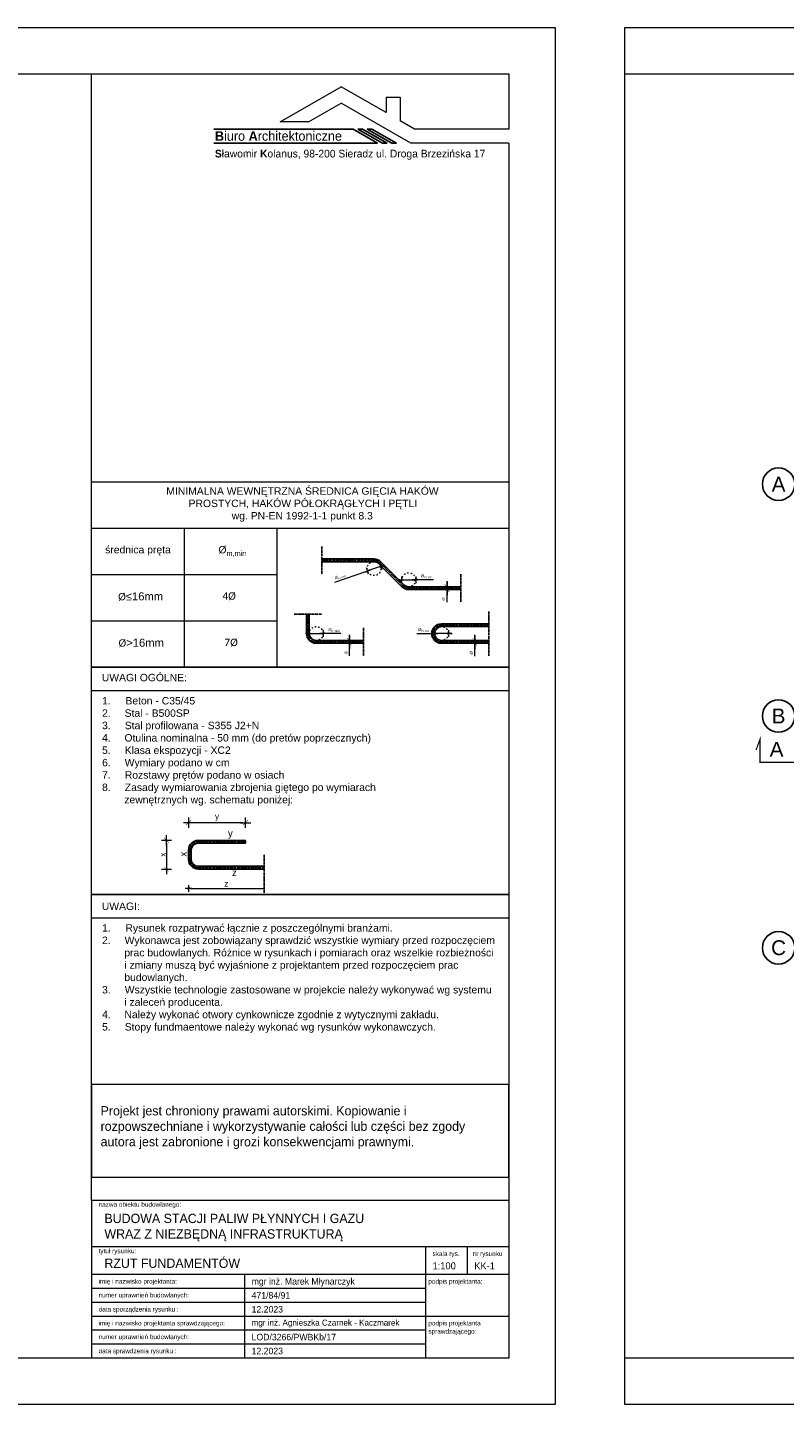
# Model space of a CAD drawing. Header units: millimetres. Extents: x 1814 to 94182, y 11562 to 49454.
# Tile 31 of 143: x 11858 to 13490, y 16813 to 19783. Entities that reach past the tile are written whole.
import ezdxf

# ---------------------------------------------------------------- set-up
doc = ezdxf.new("R2010")
doc.units = ezdxf.units.MM
doc.linetypes.add('ACAD_ISO03W100', pattern=[30, 12, -18])
doc.linetypes.add('ACAD_ISO04W100', pattern=[30, 24, -3, 0, -3])
for name, color, linetype in [('odnośnik', 140, 'Continuous'), ('opis', 50, 'Continuous'), ('osie', 40, 'ACAD_ISO04W100')]:
    doc.layers.add(name, color=color, linetype=linetype)
doc.layers.add('pomoc', color=210, linetype='Continuous', lineweight=9, plot=False)
for name, color, linetype, lineweight in [('ramka', 84, 'Continuous', 15), ('widok 0.15', 150, 'Continuous', 15), ('widok 0.25', 30, 'Continuous', 25), ('wymiar', 135, 'Continuous', 9)]:
    doc.layers.add(name, color=color, linetype=linetype, lineweight=lineweight)
doc.styles.add('ARIAL 16', font='arial.ttf', dxfattribs={"height": 16})
doc.styles.add('GENERATED_STYLE_3', font='arial.ttf')
doc.styles.add('GENERATED_STYLE_4', font='txt')
doc.styles.add('Opisowy', font='arial.ttf')
doc.styles.get("Standard").update_dxf_attribs({"font": 'arial.ttf'})
doc.styles.add('WMF-System0', font='SIMPLEX')

msp = doc.modelspace()

# ---------------------------------------------------------------- linework, layer by layer
at = {"linetype": 'Continuous'}
for p, q in [((12560.171, 19564.23), (12259.705, 19564.23)), ((12613.095, 19533.674), (12560.171, 19564.23)), ((12623.28, 19533.674), (12570.356, 19564.23)), ((12580.541, 19564.23), (12570.356, 19564.23)), ((12633.466, 19533.674), (12580.541, 19564.23)), ((12643.651, 19533.674), (12590.727, 19564.23)), ((12600.912, 19564.23), (12590.727, 19564.23)), ((12653.836, 19533.674), (12600.912, 19564.23)), ((12613.095, 19533.674), (12259.705, 19533.674)), ((12633.466, 19533.674), (12623.28, 19533.674)), ((12653.836, 19533.674), (12643.651, 19533.674))]:
    msp.add_line(p, q, dxfattribs=at)
at = {"layer": 'odnośnik', "const_width": 2.5}
msp.add_lwpolyline([(13512.786, 18198.122), (13437.786, 18198.122), (13437.786, 18248.122), (13429.235, 18224.629)], dxfattribs=at)
at = {"layer": 'odnośnik'}
for centre in [(13477.786, 18798.122), (13477.786, 18298.122), (13477.786, 17798.122)]:
    msp.add_circle(centre, 35, dxfattribs=at)
at = {"layer": 'opis'}
for p, q in [((12751.821, 18576.879), (12773.62, 18576.879)), ((12773.62, 18570.879), (12751.821, 18570.879)), ((12541.821, 18460.963), (12563.62, 18460.963)), ((12563.62, 18454.963), (12541.821, 18454.963)), ((12811.821, 18460.963), (12833.62, 18460.963)), ((12833.62, 18454.963), (12811.821, 18454.963))]:
    msp.add_line(p, q, dxfattribs=at)
at = {"layer": 'osie', "ltscale": 0.25}
for p, q in [((12492.72, 18663.879), (12492.72, 18603.879)), ((12667.448, 18579.151), (12617.992, 18628.607)), ((12792.72, 18603.879), (12792.72, 18543.879)), ((12432.72, 18517.963), (12492.72, 18517.963)), ((12852.72, 18523.879), (12852.72, 18427.963)), ((12582.72, 18487.963), (12582.72, 18427.963)), ((12208.192, 18008.87), (12208.192, 17988.954)), ((12226.192, 18026.87), (12328.192, 18026.87)), ((12368.192, 17998.912), (12368.192, 17916.954)), ((12226.192, 17970.954), (12368.192, 17970.954))]:
    msp.add_line(p, q, dxfattribs=at)
for points in [[(12492.72, 18633.879), (12605.264, 18633.879, -0.19891237), (12617.992, 18628.607)], [(12667.448, 18579.151, 0.19891237), (12680.176, 18573.879), (12792.72, 18573.879)], [(12462.72, 18517.963), (12462.72, 18475.963, 0.41421356), (12480.72, 18457.963), (12582.72, 18457.963)], [(12732.72, 18475.879, -0.41421356), (12750.72, 18493.879), (12852.72, 18493.879)], [(12732.72, 18475.963, 0.41421356), (12750.72, 18457.963), (12852.72, 18457.963)]]:
    msp.add_lwpolyline(points, format="xyb", dxfattribs=at)
for centre, start, end in [((12226.192, 18008.87), 90, 180), ((12226.192, 17988.954), 180, 270)]:
    msp.add_arc(centre, 18, start, end, dxfattribs=at)
at = {"layer": 'pomoc'}
for points in [[(8796.286, 19783.122), (12996.286, 19783.122), (12996.286, 16813.122), (8796.286, 16813.122)], [(13146.286, 19783.122), (17346.286, 19783.122), (17346.286, 16813.122), (13146.286, 16813.122)]]:
    msp.add_lwpolyline(points, close=True, dxfattribs=at)
at = {"layer": 'ramka', "linetype": 'Continuous'}
for p, q in [((8796.286, 19683.122), (12896.286, 19683.122)), ((11996.286, 17253.122), (11996.286, 19683.122)), ((12896.286, 19683.122), (12896.286, 19564.23)), ((13146.286, 19683.122), (17246.286, 19683.122)), ((12403.142, 19579.508), (12534.63, 19655.422)), ((12631.39, 19599.557), (12534.63, 19655.422)), ((12631.39, 19632.842), (12631.39, 19599.557)), ((12631.39, 19632.842), (12661.946, 19632.842)), ((12661.946, 19632.842), (12661.946, 19581.916)), ((12464.254, 19579.508), (12534.63, 19620.139)), ((12684.392, 19533.674), (12534.63, 19620.139)), ((12464.254, 19579.508), (12403.142, 19579.508)), ((12692.58, 19564.23), (12661.946, 19581.916)), ((12896.286, 19564.23), (12692.58, 19564.23)), ((12896.286, 19533.674), (12684.392, 19533.674)), ((12896.286, 19533.674), (12896.286, 16913.122)), ((11996.286, 17253.122), (11996.286, 16913.122)), ((12896.286, 17253.122), (11996.286, 17253.122)), ((12896.286, 17153.122), (11996.286, 17153.122)), ((12716.286, 17153.122), (12716.286, 17093.122)), ((12806.286, 17153.122), (12806.286, 17093.122)), ((12896.286, 17093.122), (11996.286, 17093.122)), ((12326.286, 17093.122), (12326.286, 17003.122)), ((12716.286, 17093.122), (12716.286, 17003.122)), ((12716.286, 17063.122), (11996.286, 17063.122)), ((12716.286, 17033.122), (11996.286, 17033.122)), ((12896.286, 17003.122), (11996.286, 17003.122)), ((12326.286, 17003.122), (12326.286, 16913.122)), ((12716.286, 17003.122), (12716.286, 16913.122)), ((12716.286, 16973.122), (11996.286, 16973.122)), ((12716.286, 16943.122), (11996.286, 16943.122)), ((12896.286, 16913.122), (8796.286, 16913.122)), ((17246.286, 16913.122), (13146.286, 16913.122))]:
    msp.add_line(p, q, dxfattribs=at)
at = {"layer": 'ramka', "ltscale": 0.2}
for p, q in [((11996.286, 18703.122), (12896.286, 18703.122)), ((12196.286, 18403.122), (12196.286, 18703.122)), ((12396.286, 18403.122), (12396.286, 18703.122)), ((11996.286, 18603.122), (12396.286, 18603.122)), ((11996.286, 18503.122), (12396.286, 18503.122)), ((11996.286, 18353.122), (12896.286, 18353.122)), ((11996.286, 17863.122), (12896.286, 17863.122))]:
    msp.add_line(p, q, dxfattribs=at)
for points in [[(11996.286, 18803.122), (12896.286, 18803.122), (12896.286, 18403.122), (11996.286, 18403.122)], [(11996.286, 18403.122), (12896.286, 18403.122), (12896.286, 17913.122), (11996.286, 17913.122)], [(11996.286, 17913.122), (12896.286, 17913.122), (12896.286, 17503.122), (11996.286, 17503.122)], [(11996.286, 17303.122), (12896.286, 17303.122), (12896.286, 17503.122), (11996.286, 17503.122)]]:
    msp.add_lwpolyline(points, close=True, dxfattribs=at)
at = {"layer": 'widok 0.15', "linetype": 'ACAD_ISO03W100', "ltscale": 0.25}
for centre in [(12605.264, 18615.879), (12680.176, 18591.879), (12480.72, 18475.963), (12750.72, 18475.963)]:
    msp.add_circle(centre, 15, dxfattribs=at)
at = {"layer": 'widok 0.25'}
for p, q in [((12665.327, 18577.03), (12615.871, 18626.486)), ((12226.192, 18029.87), (12328.192, 18029.87)), ((12328.192, 18029.87), (12328.192, 18023.87)), ((12205.192, 18008.87), (12205.192, 17988.954)), ((12211.192, 18008.87), (12211.192, 17988.954)), ((12226.192, 18023.87), (12328.192, 18023.87)), ((12226.192, 17973.954), (12368.192, 17973.954)), ((12226.192, 17967.954), (12368.192, 17967.954))]:
    msp.add_line(p, q, dxfattribs=at)
for points in [[(12492.72, 18636.879), (12605.264, 18636.879, -0.19891237), (12620.114, 18630.728)], [(12492.72, 18630.879), (12605.264, 18630.879, -0.19891237), (12615.871, 18626.486)], [(12792.72, 18576.879), (12680.176, 18576.879, -0.19891237), (12669.569, 18581.273), (12620.114, 18630.728)], [(12665.327, 18577.03, 0.19891237), (12680.176, 18570.879), (12792.72, 18570.879)], [(12459.72, 18517.963), (12459.72, 18475.963, 0.41421356), (12480.72, 18454.963), (12582.72, 18454.963)], [(12465.72, 18517.963), (12465.72, 18475.963, 0.41421356), (12480.72, 18460.963), (12582.72, 18460.963)], [(12729.72, 18475.879, -0.41421356), (12750.72, 18496.879), (12852.72, 18496.879)], [(12729.72, 18475.963, 0.41421356), (12750.72, 18454.963), (12852.72, 18454.963)], [(12735.72, 18475.879, -0.41421356), (12750.72, 18490.879), (12852.72, 18490.879)], [(12735.72, 18475.963, 0.41421356), (12750.72, 18460.963), (12852.72, 18460.963)]]:
    msp.add_lwpolyline(points, format="xyb", dxfattribs=at)
for centre, radius, start, end in [((12226.192, 18008.87), 21, 90, 180), ((12226.192, 18008.87), 15, 90, 180), ((12226.192, 17988.954), 21, 180, 270), ((12226.192, 17988.954), 15, 180, 270)]:
    msp.add_arc(centre, radius, start, end, dxfattribs=at)
at = {"layer": 'wymiar'}
for p, q in [((12626.441, 18623.219), (12612.433, 18618.364)), ((12617.057, 18627.657), (12621.817, 18613.926)), ((12623.216, 18622.102), (12626.996, 18623.412)), ((12520.54, 18586.512), (12587.312, 18609.657)), ((12584.088, 18608.539), (12598.095, 18613.394)), ((12593.471, 18604.101), (12588.712, 18617.832)), ((12619.437, 18620.792), (12591.092, 18610.967)), ((12665.191, 18584.583), (12665.161, 18599.116)), ((12695.161, 18599.176), (12695.191, 18584.643)), ((12661.176, 18591.841), (12657.176, 18591.833)), ((12657.763, 18591.834), (12672.589, 18591.864)), ((12665.176, 18591.849), (12695.176, 18591.909)), ((12702.589, 18591.924), (12687.763, 18591.894)), ((12733.448, 18591.986), (12699.176, 18591.917)), ((12762.72, 18582.879), (12762.72, 18588.879)), ((12762.72, 18587.998), (12762.72, 18565.76)), ((12762.72, 18559.76), (12762.72, 18581.998)), ((12762.72, 18576.879), (12762.72, 18570.879)), ((12762.72, 18576.879), (12762.72, 18570.879)), ((12762.72, 18543.326), (12762.72, 18570.879)), ((12762.72, 18564.879), (12762.72, 18558.879)), ((12461.72, 18475.925), (12457.72, 18475.917)), ((12458.308, 18475.918), (12473.133, 18475.948)), ((12465.735, 18468.667), (12465.706, 18483.2)), ((12465.72, 18475.933), (12495.72, 18475.993)), ((12503.133, 18476.008), (12488.308, 18475.978)), ((12495.706, 18483.26), (12495.735, 18468.727)), ((12533.992, 18476.07), (12499.72, 18476.001)), ((12697.448, 18475.857), (12731.72, 18475.925)), ((12728.308, 18475.918), (12743.133, 18475.948)), ((12735.735, 18468.667), (12735.706, 18483.2)), ((12765.72, 18475.993), (12735.72, 18475.933)), ((12773.133, 18476.008), (12758.308, 18475.978)), ((12765.706, 18483.26), (12765.735, 18468.727)), ((12769.72, 18476.001), (12773.72, 18476.009)), ((12552.72, 18466.963), (12552.72, 18472.963)), ((12552.72, 18472.082), (12552.72, 18449.844)), ((12552.72, 18443.844), (12552.72, 18466.082)), ((12552.72, 18460.963), (12552.72, 18454.963)), ((12552.72, 18460.963), (12552.72, 18454.963)), ((12552.72, 18427.616), (12552.72, 18454.963)), ((12552.72, 18448.963), (12552.72, 18442.963)), ((12822.72, 18466.963), (12822.72, 18472.963)), ((12822.72, 18472.082), (12822.72, 18449.844)), ((12822.72, 18443.844), (12822.72, 18466.082)), ((12822.72, 18460.963), (12822.72, 18454.963)), ((12822.72, 18460.963), (12822.72, 18454.963)), ((12822.72, 18427.163), (12822.72, 18454.963)), ((12822.72, 18448.963), (12822.72, 18442.963)), ((12216.311, 18068.011), (12194.074, 18068.011)), ((12205.192, 18078.911), (12205.192, 18057.111)), ((12322.192, 18068.011), (12211.192, 18068.011)), ((12317.074, 18068.011), (12339.311, 18068.011)), ((12328.192, 18057.111), (12328.192, 18078.911)), ((12168.526, 18029.87), (12146.727, 18029.87)), ((12157.627, 18018.751), (12157.627, 18040.989)), ((12157.627, 18023.87), (12157.627, 17973.954)), ((12157.627, 17979.073), (12157.627, 17956.836)), ((12146.727, 17967.954), (12168.526, 17967.954)), ((12212.605, 17926.128), (12197.78, 17926.128)), ((12205.192, 17933.395), (12205.192, 17918.862)), ((12209.192, 17926.128), (12368.192, 17926.128))]:
    msp.add_line(p, q, dxfattribs=at)
for points, const_width in [([(12621.585, 18625.218), (12617.289, 18616.365)], 0.56), ([(12588.944, 18606.54), (12593.239, 18615.393)], 0.56), ([(12661.704, 18588.363), (12668.648, 18595.335)], 0.56), ([(12698.648, 18595.395), (12691.704, 18588.423)], 0.56), ([(12757.502, 18582.098), (12767.939, 18571.661)], 0.84), ([(12767.939, 18565.661), (12757.502, 18576.098)], 0.84), ([(12462.248, 18472.447), (12469.192, 18479.419)], 0.56), ([(12499.192, 18479.479), (12492.248, 18472.507)], 0.56), ([(12732.248, 18472.447), (12739.192, 18479.419)], 0.56), ([(12769.192, 18479.479), (12762.248, 18472.507)], 0.56), ([(12547.502, 18466.182), (12557.939, 18455.745)], 0.84), ([(12557.939, 18449.745), (12547.502, 18460.182)], 0.84), ([(12817.502, 18466.182), (12827.939, 18455.745)], 0.84), ([(12827.939, 18449.745), (12817.502, 18460.182)], 0.84), ([(12210.411, 18073.23), (12199.974, 18062.792)], 0.84), ([(12322.974, 18062.792), (12333.411, 18073.23)], 0.84), ([(12162.845, 18024.652), (12152.408, 18035.089)], 0.84), ([(12152.408, 17973.173), (12162.845, 17962.736)], 0.84), ([(12208.671, 17929.607), (12201.713, 17922.649)], 0.56)]:
    msp.add_lwpolyline(points, dxfattribs=dict(at, const_width=const_width))

# ---------------------------------------------------------------- texts
at = {"layer": 'opis', "linetype": 'Continuous', "attachment_point": 1}
for s, insert, char_height, rotation, style in [('\\A1;{\\fCentury Gothic|b1|i0|c0|p34;B\\fCentury Gothic|b0|i0|c0|p34;iuro \\fCentury Gothic|b1|i0|c0|p34;A\\fCentury Gothic|b0|i0|c0|p34;rchitektoniczne}', (12262.097, 19559.327), 20.370585, 0.00118, 'GENERATED_STYLE_3'), ('\\A1;{\\fCentury Gothic|b1|i0|c0|p34;S\\fCentury Gothic|b0|i0|c0|p34;ławomir \\fCentury Gothic|b1|i0|c0|p34;K\\fCentury Gothic|b0|i0|c0|p34;olanus, 98-200 Sieradz ul. Droga Brzezińska 17}', (12262.097, 19519.468), 16.590958, 0.00118, 'GENERATED_STYLE_3'), ('\\A1;{\\fCentury Gothic|b0|i0|c0|p34;nazwa obiektu budowlanego:}', (12011.285, 17249.592), 10, 359.99882, 'GENERATED_STYLE_4'), ('\\A1;{\\fCentury Gothic|b0|i0|c0|p34;tytuł rysunku:}', (12011.285, 17149.402), 10, 359.99882, 'GENERATED_STYLE_4'), ('\\A1;{\\fCentury Gothic|b0|i0|c0|p34;skala rys.}', (12731.497, 17143.372), 10, 359.99882, 'GENERATED_STYLE_4'), ('\\A1;{\\fCentury Gothic|b0|i0|c0|p34;nr rysunku}', (12817.921, 17143.372), 10, 359.99882, 'GENERATED_STYLE_4'), ('\\A1;{\\fCentury Gothic|b0|i0|c238|p34;1:100}', (12731.409, 17119.611), 15, 0.00118, 'GENERATED_STYLE_4'), ('\\A1;{\\fCentury Gothic|b0|i0|c238|p34;KK-1}', (12821.409, 17119.611), 15, 0.00118, 'GENERATED_STYLE_4'), ('\\A1;{\\fCentury Gothic|b0|i0|c0|p34;imię i nazwisko projektanta:}', (12011.285, 17083.563), 10, 359.99882, 'GENERATED_STYLE_4'), ('\\A1;{\\fCentury Gothic|b0|i0|c0|p34;mgr inż. \\fCentury Gothic|b0|i0|c238|p34;Marek Młynarczyk}', (12341.285, 17085.741), 14, 359.99882, 'GENERATED_STYLE_4'), ('\\A1;{\\fCentury Gothic|b0|i0|c0|p34;podpis projektanta:}', (12722.472, 17083.563), 10, 359.99882, 'GENERATED_STYLE_4'), ('\\A1;{\\fCentury Gothic|b0|i0|c0|p34;numer uprawnień budowlanych:}', (12011.285, 17053.995), 10, 359.99882, 'GENERATED_STYLE_4'), ('\\A1;{\\fCentury Gothic|b0|i0|c238|p34;471/84/91}', (12341.285, 17055.474), 14, 359.99882, 'GENERATED_STYLE_4'), ('\\A1;{\\fCentury Gothic|b0|i0|c0|p34;data sporządzenia rysunku :}', (12011.285, 17023.564), 10, 359.99882, 'GENERATED_STYLE_4'), ('\\A1;{\\fCentury Gothic|b0|i0|c238|p34;12\\fCentury Gothic|b0|i0|c0|p34;.202\\fCentury Gothic|b0|i0|c238|p34;3}', (12341.285, 17025.474), 14, 359.99882, 'GENERATED_STYLE_4'), ('\\A1;{\\fCentury Gothic|b0|i0|c0|p34;imię i nazwisko projektanta sprawdzającego:}', (12011.285, 16993.563), 10, 359.99882, 'GENERATED_STYLE_4'), ('\\A1;{\\fCentury Gothic|b0|i0|c0|p34;mgr inż. \\fCentury Gothic|b0|i0|c238|p34;Agnieszka Czarnek - Kaczmarek}', (12341.285, 16996.093), 13, 359.99882, 'GENERATED_STYLE_4'), ('\\A1;{\\fCentury Gothic|b0|i0|c0|p34;numer uprawnień budowlanych:}', (12011.285, 16963.995), 10, 359.99882, 'GENERATED_STYLE_4'), ('\\A1;{\\fCentury Gothic|b0|i0|c238|p34;LOD/3266/PWBKb/17}', (12341.285, 16965.474), 14, 359.99882, 'GENERATED_STYLE_4'), ('\\A1;{\\fCentury Gothic|b0|i0|c0|p34;data sprawdzenia rysunku :}', (12011.285, 16933.564), 10, 359.99882, 'GENERATED_STYLE_4'), ('\\A1;{\\fCentury Gothic|b0|i0|c238|p34;12\\fCentury Gothic|b0|i0|c0|p34;.202\\fCentury Gothic|b0|i0|c238|p34;3}', (12341.285, 16935.474), 14, 359.99882, 'GENERATED_STYLE_4')]:
    msp.add_mtext(s, dxfattribs=dict(at, insert=insert, char_height=char_height, rotation=rotation, style=style))
at = {"layer": 'opis', "char_height": 32, "attachment_point": 5, "style": 'Opisowy'}
for s, insert in [('A', (13477.778, 18798.116)), ('B', (13477.778, 18298.116)), ('A', (13473.446, 18226.398)), ('C', (13477.778, 17798.116))]:
    msp.add_mtext_dynamic_manual_height_columns(s, width=69.04878, gutter_width=80, heights=[35.062], dxfattribs=dict(at, insert=insert))
at = {"layer": 'opis', "ltscale": 0.5, "char_height": 16, "attachment_point": 1}
for s, insert, width in [('{\\W5.08265;  }MINIMALNA WEWNĘTRZNA ŚREDNICA GIĘCIA HAKÓW \\P{\\W8.95259;  }PROSTYCH, HAKÓW PÓŁOKRĄGŁYCH I PĘTLI\\P{\\W8.22102;    }wg. PN-EN 1992-1-1 punkt 8.3', (12094.155, 18791.393), 711.73917), ('{\\W3.479349; }średnica pręta', (12003.783, 18664.885), 183.21964), ('\\A1;{\\W3.791843; }Ø{\\H0.7x;\\S^ m,min;}', (12246.299, 18664.885), 104.05913), ('{\\fCalibri|b0|i0|c0|p34;\\W1.41826; \\W1;Ø\\fArial|b0|i0|c238|p34;\\H1.08333x;≤16mm}', (12045.475, 18564.885), 110.67624), ('{\\fCalibri|b0|i0|c238|p34;\\W3.85528; \\W1;4\\fCalibri|b0|i0|c0|p34;Ø}', (12256.438, 18564.885), 71.63061), ('{\\fCalibri|b0|i0|c0|p34;\\W2.16818; \\W1;Ø\\fArial|b0|i0|c238|p34;\\H1.08333x;>16mm}', (12042.003, 18464.885), 120.07427), ('{\\fCalibri|b0|i0|c238|p34;\\W2.92916; \\W1;7\\fCalibri|b0|i0|c0|p34;Ø}', (12265.878, 18464.885), 60.44808), ('UWAGI OGÓLNE:', (12018.155, 18389.071), 711.73917), ('\\A1;{\\W2.576449; }1.{\\W5.119507; }Beton - C35/45\\P{\\W2.576449; }2.{\\W4.83304; }Stal - B500SP\\P{\\W2.576449; }3.{\\W4.878734; }Stal profilowana - S355 J2+N\\P{\\W2.576449; }4.{\\W4.773286; }Otulina nominalna - 50 mm (do pretów poprzecznych)\\P{\\W2.576449; }5.{\\W4.876977; }Klasa ekspozycji - XC2\\P{\\W2.576449; }6.{\\W4.862917; }Wymiary podano w cm\\P{\\W2.576449; }7.{\\W4.898066; }Rozstawy prętów podano w osiach\\P{\\W2.576449; }8.{\\W4.873462; }Zasady wymiarowania zbrojenia giętego po wymiarach \\P{\\W5.1529;  }zewnętrznych wg. schematu poniżej:', (12002.76, 18339.043), 711.73917), ('UWAGI:', (12018.155, 17895.769), 711.73917), ('\\A1;{\\W2.576449; }1.{\\W5.119507; }Rysunek rozpatrywać łącznie z poszczególnymi branżami.\\P{\\W2.576449; }2.{\\W4.83304; }Wykonawca jest zobowiązany sprawdzić wszystkie wymiary przed rozpoczęciem \\P{\\W5.1529;  }prac budowlanych. Różnice w rysunkach i pomiarach oraz wszelkie rozbieżności \\P{\\W5.1529;  }i zmiany muszą być wyjaśnione z projektantem przed rozpoczęciem prac \\P{\\W5.1529;  }budowlanych.\\P{\\W2.576449; }3.{\\W4.878734; }Wszystkie technologie zastosowane w projekcie należy wykonywać wg systemu \\P{\\W5.1529;  }i zaleceń producenta.\\P{\\W2.576449; }4.{\\W4.773286; }Należy wykonać otwory cynkownicze zgodnie z wytycznymi zakładu.\\P{\\W2.576449; }5.{\\W4.876977; }Stopy fundmaentowe należy wykonać wg rysunków wykonawczych.', (12002.76, 17849.043), 861.1118)]:
    msp.add_mtext(s, dxfattribs=dict(at, insert=insert, width=width))
at = {"layer": 'opis', "char_height": 6.4, "attachment_point": 5, "style": 'ARIAL 16'}
for s, insert, rotation in [('\\A1;%%C{\\H0.7x;\\S^ m,min;}', (12532.366, 18598.611), 19.1175), ('\\A1;%%C{\\H0.7x;\\S^ m,min;}', (12718.297, 18599.514), 0.114701), ('\\A1;%%C', (12755.273, 18550.456), 90), ('\\A1;%%C{\\H0.7x;\\S^ m,min;}', (12518.841, 18483.598), 0.114701), ('\\A1;%%C{\\H0.7x;\\S^ m,min;}', (12712.569, 18483.445), 0.114701), ('\\A1;%%C', (12545.273, 18434.746), 90), ('\\A1;%%C', (12815.273, 18434.293), 90)]:
    msp.add_mtext(s, dxfattribs=dict(at, insert=insert, rotation=rotation))
at = {"layer": 'opis', "char_height": 15, "width": 46.02377, "attachment_point": 9, "style": 'WMF-System0'}
for s, insert in [('\\pt315;{\\fArial|b0|i0|c238|p34;y}', (12300.668, 18033.343)), ('\\pt315;{\\fArial|b0|i0|c238|p34;z}', (12309.559, 17953.142))]:
    msp.add_mtext(s, dxfattribs=dict(at, insert=insert))
at = {"layer": 'opis', "insert": (12201.227, 17976.806), "char_height": 15, "width": 46.02377, "attachment_point": 7, "rotation": 90, "style": 'WMF-System0'}
msp.add_mtext('{\\fArial|b0|i0|c238|p34;\\W3.07914; \\W1;x}', dxfattribs=at)
at = {"layer": 'opis', "linetype": 'Continuous', "rotation": 0.00118, "style": 'GENERATED_STYLE_4'}
for s, insert, char_height, width, attachment_point in [('\\A1;{\\fCentury Gothic|b0|i0|c238|p34;\\H0.5x;Projekt jest chroniony prawami autorskimi. Kopiowanie i rozpowszechniane i wykorzystywanie całości lub części bez zgody autora jest zabronione i grozi konsekwencjami prawnymi.}', (12015.6, 17410.259), 40, 865.38003, 4), ('\\A1;{\\fCentury Gothic|b0|i0|c238|p34;BUDOWA STACJI PALIW PŁYNNYCH I GAZU\\PWRAZ Z NIEZBĘDNĄ INFRASTRUKTURĄ}', (12023.819, 17194.677), 20, 872.46524, 4), ('\\A1;{\\fCentury Gothic|b0|i0|c238|p34;RZUT FUNDAMENTÓW}', (12023.819, 17127.741), 20, 663.90531, 1)]:
    msp.add_mtext(s, dxfattribs=dict(at, insert=insert, char_height=char_height, width=width, attachment_point=attachment_point))
at = {"layer": 'opis', "linetype": 'Continuous', "insert": (12722.472, 16993.563), "char_height": 10, "attachment_point": 1, "rotation": 359.99882, "line_spacing_factor": 1.06023, "style": 'GENERATED_STYLE_4'}
msp.add_mtext('\\A1;{\\fCentury Gothic|b0|i0|c0|p34;podpis projektanta \\P\\fCentury Gothic|b0|i0|c0|p34;sprawdzającego:}', dxfattribs=at)
at = {"layer": 'wymiar', "char_height": 12.8, "attachment_point": 5, "style": 'ARIAL 16'}
for s, insert in [('\\A1;y', (12266.692, 18079.763)), ('\\A1;z', (12286.692, 17936.528))]:
    msp.add_mtext(s, dxfattribs=dict(at, insert=insert))
at = {"layer": 'wymiar', "insert": (12149.74, 17998.976), "char_height": 12.8, "attachment_point": 5, "rotation": 90, "style": 'ARIAL 16'}
msp.add_mtext('\\A1;x', dxfattribs=at)

doc.saveas('drawing.dxf')
